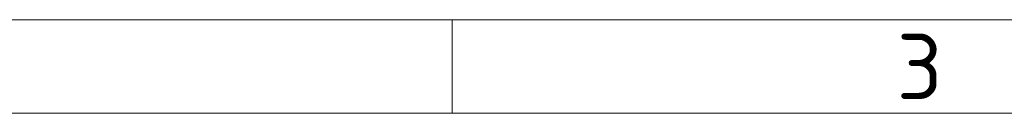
# Model space of a CAD drawing. Header units: millimetres. Extents: x 5 to 415, y 5 to 292.
# Tile 32 of 123: x 87 to 140, y 287 to 292. Entities that reach past the tile are written whole.
import ezdxf

# ---------------------------------------------------------------- set-up
doc = ezdxf.new("R2010")
doc.units = ezdxf.units.MM
doc.layers.add('Rahmen (ISO)', color=7, linetype='Continuous', lineweight=70)
doc.styles.add('Bezeichnungstext (ISO)', font='isocpeur.ttf')

# ---------------------------------------------------------------- blocks, each defined once
blk = doc.blocks.new('Ränder Basler-A3')
at = {"layer": 'Rahmen (ISO)', "color": 7, "lineweight": 18}
blk.add_line((5, 292), (415, 292), dxfattribs=at)
at = {"layer": 'Rahmen (ISO)', "color": 7, "linetype": 'Continuous', "lineweight": 18}
blk.add_line((110, 292), (110, 287), dxfattribs=at)
at = {"layer": 'Rahmen (ISO)', "lineweight": 18}
for p, q in [((60, 287), (110, 287)), ((110, 287), (160, 287))]:
    blk.add_line(p, q, dxfattribs=at)
at = {"layer": 'Rahmen (ISO)', "insert": (135, 289.5), "char_height": 3.5, "attachment_point": 5, "style": 'Bezeichnungstext (ISO)'}
blk.add_mtext('\\fISOCPEUR|b0|i0;{\\H3.5000;3}', dxfattribs=at)

msp = doc.modelspace()

# ---------------------------------------------------------------- block references
msp.add_blockref('Ränder Basler-A3', (0, 0))

doc.saveas('drawing.dxf')
